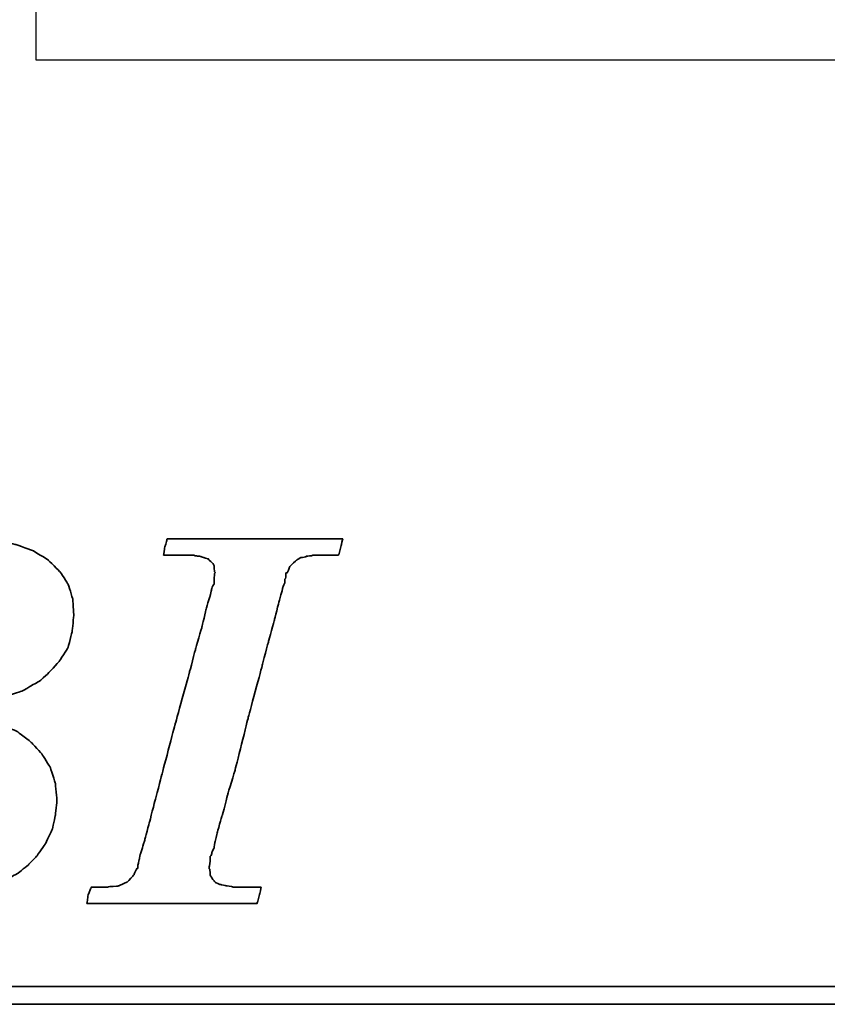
# Model space of a CAD drawing. Header units: millimetres. Extents: x -2774 to 3135, y -1571 to 860.
# Tile 28 of 256: x -2352 to -2342, y -1542 to -1530. Entities that reach past the tile are written whole.
import ezdxf

# ---------------------------------------------------------------- set-up
doc = ezdxf.new("R2010")
doc.units = ezdxf.units.MM
doc.layers.get('0').update_dxf_attribs({"linetype": 'CONTINUOUS'})
doc.layers.add('DIM', color=4, linetype='CONTINUOUS')
doc.layers.add('layer 1', color=7, linetype='CONTINUOUS')

# ---------------------------------------------------------------- blocks, each defined once
blk = doc.blocks.new('TBI MOTION logo(完整正式版)')
at = {"layer": 'layer 1', "color": 22, "lineweight": 35}
for points, knots in [([(-64.65375, -6.86375), (-64.65375, -6.86375), (-64.84375, -7.29625), (-64.84375, -7.29625), (-64.84375, -7.29625), (-64.84375, -7.29625), (-64.86875, -7.34375), (-64.86875, -7.34375), (-64.86875, -7.34375), (-64.86875, -7.34375), (-64.86875, -7.36875), (-64.86875, -7.36875), (-64.86875, -7.36875), (-64.86875, -7.36875), (-65.15375, -7.65375), (-65.15375, -7.65375), (-65.15375, -7.65375), (-65.15375, -7.65375), (-65.17875, -7.65375), (-65.17875, -7.65375), (-65.17875, -7.65375), (-65.17875, -7.65375), (-65.20375, -7.67875), (-65.20375, -7.67875), (-65.20375, -7.67875), (-65.20375, -7.67875), (-65.58875, -7.87125), (-65.58875, -7.87125), (-65.58875, -7.87125), (-65.58875, -7.87125), (-65.63375, -7.87125), (-65.63375, -7.87125), (-65.63375, -7.87125), (-65.63375, -7.87125), (-65.65875, -7.89375), (-65.65875, -7.89375), (-65.65875, -7.89375), (-65.65875, -7.89375), (-66.09375, -7.94375), (-66.09375, -7.94375), (-66.09375, -7.94375), (-66.09375, -7.94375), (-66.11375, -7.94375), (-66.11375, -7.94375), (-66.11375, -7.94375), (-66.11375, -7.94375), (-66.16375, -7.94375), (-66.16375, -7.94375), (-66.16375, -7.94375), (-66.16375, -7.94375), (-66.30875, -7.94375), (-66.30875, -7.94375), (-66.30875, -7.94375), (-66.30875, -7.94375), (-66.69375, -7.94375), (-66.69375, -7.94375), (-66.69375, -7.94375), (-66.69375, -7.94375), (-67.07375, -7.94375), (-67.07375, -7.94375), (-67.07375, -7.94375), (-67.07375, -7.94375), (-67.12375, -7.94375), (-67.12375, -7.94375), (-67.12375, -7.94375), (-67.12375, -7.94375), (-67.12375, -7.96625), (-67.12375, -7.96625), (-67.12375, -7.96625), (-67.12375, -7.96625), (-67.14875, -7.99125), (-67.14875, -7.99125), (-67.14875, -7.99125), (-67.14875, -7.99125), (-67.24375, -8.34875), (-67.24375, -8.34875), (-67.24375, -8.34875), (-67.24375, -8.34875), (-67.31375, -8.68625), (-67.31375, -8.68625), (-67.31375, -8.68625), (-67.31375, -8.68625), (-67.26875, -8.68625), (-67.26875, -8.68625), (-67.26875, -8.68625), (-67.26875, -8.68625), (-67.07375, -8.68625), (-67.07375, -8.68625), (-67.07375, -8.68625), (-67.07375, -8.68625), (-66.54875, -8.68625), (-66.54875, -8.68625), (-66.54875, -8.68625), (-66.54875, -8.68625), (-65.82625, -8.68625), (-65.82625, -8.68625), (-65.82625, -8.68625), (-65.82625, -8.68625), (-65.01375, -8.68625), (-65.01375, -8.68625), (-65.01375, -8.68625), (-65.01375, -8.68625), (-64.05375, -8.68625), (-64.05375, -8.68625), (-64.05375, -8.68625), (-64.05375, -8.68625), (-62.08375, -8.68625), (-62.08375, -8.68625), (-62.08375, -8.68625), (-62.08375, -8.68625), (-60.06875, -8.68625), (-60.06875, -8.68625), (-60.06875, -8.68625), (-60.06875, -8.68625), (-59.10875, -8.68625), (-59.10875, -8.68625), (-59.10875, -8.68625), (-59.10875, -8.68625), (-58.29375, -8.68625), (-58.29375, -8.68625), (-58.29375, -8.68625), (-58.29375, -8.68625), (-57.57375, -8.68625), (-57.57375, -8.68625), (-57.57375, -8.68625), (-57.57375, -8.68625), (-57.04875, -8.68625), (-57.04875, -8.68625), (-57.04875, -8.68625), (-57.04875, -8.68625), (-56.85375, -8.68625), (-56.85375, -8.68625), (-56.85375, -8.68625), (-56.85375, -8.68625), (-56.70875, -8.68625), (-56.70875, -8.68625), (-56.70875, -8.68625), (-56.70875, -8.68625), (-56.61375, -8.68625), (-56.61375, -8.68625), (-56.61375, -8.68625), (-56.61375, -8.68625), (-56.56875, -8.68625), (-56.56875, -8.68625), (-56.56875, -8.68625), (-56.56875, -8.68625), (-55.65375, -8.63875), (-55.65375, -8.63875), (-55.65375, -8.63875), (-55.65375, -8.63875), (-54.76875, -8.51875), (-54.76875, -8.51875), (-54.76875, -8.51875), (-54.76875, -8.51875), (-53.90375, -8.30375), (-53.90375, -8.30375), (-53.90375, -8.30375), (-53.90375, -8.30375), (-53.08875, -8.03875), (-53.08875, -8.03875), (-53.08875, -8.03875), (-53.08875, -8.03875), (-52.34375, -7.65375), (-52.34375, -7.65375), (-52.34375, -7.65375), (-52.34375, -7.65375), (-51.69875, -7.29625), (-51.69875, -7.29625), (-51.69875, -7.29625), (-51.69875, -7.29625), (-51.21875, -6.91125), (-51.21875, -6.91125), (-51.21875, -6.91125), (-51.21875, -6.91125), (-50.83375, -6.50375), (-50.83375, -6.50375), (-50.83375, -6.50375), (-50.83375, -6.50375), (-50.44875, -5.94875), (-50.44875, -5.94875), (-50.44875, -5.94875), (-50.44875, -5.94875), (-50.13875, -5.30375), (-50.13875, -5.30375), (-50.13875, -5.30375), (-50.13875, -5.30375), (-49.99375, -4.65375), (-49.99375, -4.65375), (-49.99375, -4.65375), (-49.99375, -4.65375), (-49.92375, -3.98375), (-49.92375, -3.98375), (-49.92375, -3.98375), (-49.92375, -3.98375), (-49.99375, -3.19374), (-49.99375, -3.19374), (-49.99375, -3.19374), (-49.99375, -3.19374), (-50.23374, -2.44874), (-50.23374, -2.44874), (-50.23374, -2.44874), (-50.23374, -2.44874), (-50.59375, -1.87374), (-50.59375, -1.87374), (-50.59375, -1.87374), (-50.59375, -1.87374), (-51.09875, -1.31874), (-51.09875, -1.31874), (-51.09875, -1.31874), (-51.09875, -1.31874), (-51.74375, -0.81875), (-51.74375, -0.81875), (-51.74375, -0.81875), (-51.74375, -0.81875), (-52.53875, -0.48125), (-52.53875, -0.48125), (-52.53875, -0.48125), (-52.53875, -0.48125), (-53.47375, -0.21875), (-53.47375, -0.21875), (-53.47375, -0.21875), (-53.47375, -0.21875), (-54.52875, -0.04874), (-54.52875, -0.04874), (-54.52875, -0.04874), (-54.52875, -0.04874), (-55.65375, 0.12125), (-55.65375, 0.12125), (-55.65375, 0.12125), (-55.65375, 0.12125), (-54.50375, 0.28624), (-54.50375, 0.28624), (-54.50375, 0.28624), (-54.50375, 0.28624), (-53.83375, 0.38124), (-53.83375, 0.38124), (-53.83375, 0.38124), (-53.83375, 0.38124), (-53.18375, 0.50125), (-53.18375, 0.50125), (-53.18375, 0.50125), (-53.18375, 0.50125), (-52.55875, 0.66874), (-52.55875, 0.66874), (-52.55875, 0.66874), (-52.55875, 0.66874), (-52.03375, 0.86124), (-52.03375, 0.86124), (-52.03375, 0.86124), (-52.03375, 0.86124), (-51.50374, 1.03124), (-51.50374, 1.03124), (-51.50374, 1.03124), (-51.50374, 1.03124), (-51.09875, 1.27125), (-51.09875, 1.27125), (-51.09875, 1.27125), (-51.09875, 1.27125), (-50.71375, 1.48624), (-50.71375, 1.48624), (-50.71375, 1.48624), (-50.71375, 1.48624), (-50.37625, 1.77625), (-50.37625, 1.77625), (-50.37625, 1.77625), (-50.37625, 1.77625), (-49.82375, 2.37625), (-49.82375, 2.37625), (-49.82375, 2.37625), (-49.82375, 2.37625), (-49.41875, 2.99625), (-49.41875, 2.99625), (-49.41875, 2.99625), (-49.41875, 2.99625), (-49.22375, 3.76625), (-49.22375, 3.76625), (-49.22375, 3.76625), (-49.22375, 3.76625), (-49.15375, 4.50874), (-49.15375, 4.50874), (-49.15375, 4.50874), (-49.15375, 4.50874), (-49.20375, 5.25125), (-49.20375, 5.25125), (-49.20375, 5.25125), (-49.20375, 5.25125), (-49.41875, 5.92625), (-49.41875, 5.92625), (-49.41875, 5.92625), (-49.41875, 5.92625), (-49.77875, 6.47625), (-49.77875, 6.47625), (-49.77875, 6.47625), (-49.77875, 6.47625), (-50.33125, 7.02624), (-50.33125, 7.02624), (-50.33125, 7.02624), (-50.33125, 7.02624), (-51.00125, 7.43625), (-51.00125, 7.43625), (-51.00125, 7.43625), (-51.00125, 7.43625), (-51.79375, 7.72625), (-51.79375, 7.72625), (-51.79375, 7.72625), (-51.79375, 7.72625), (-52.72875, 7.89124), (-52.72875, 7.89124), (-52.72875, 7.89124), (-52.72875, 7.89124), (-53.83375, 7.98625), (-53.83375, 7.98625), (-53.83375, 7.98625), (-53.83375, 7.98625), (-53.92875, 7.98625), (-53.92875, 7.98625), (-53.92875, 7.98625), (-53.92875, 7.98625), (-54.26375, 7.98625), (-54.26375, 7.98625), (-54.26375, 7.98625), (-54.26375, 7.98625), (-54.74375, 7.98625), (-54.74375, 7.98625), (-54.74375, 7.98625), (-54.74375, 7.98625), (-55.36875, 7.98625), (-55.36875, 7.98625), (-55.36875, 7.98625), (-55.36875, 7.98625), (-56.13375, 7.98625), (-56.13375, 7.98625), (-56.13375, 7.98625), (-56.13375, 7.98625), (-56.94875, 7.98625), (-56.94875, 7.98625), (-56.94875, 7.98625), (-56.94875, 7.98625), (-58.77625, 7.98625), (-58.77625, 7.98625), (-58.77625, 7.98625), (-58.77625, 7.98625), (-60.59875, 7.98625), (-60.59875, 7.98625), (-60.59875, 7.98625), (-60.59875, 7.98625), (-61.41375, 7.98625), (-61.41375, 7.98625), (-61.41375, 7.98625), (-61.41375, 7.98625), (-62.17875, 7.98625), (-62.17875, 7.98625), (-62.17875, 7.98625), (-62.17875, 7.98625), (-62.80375, 7.98625), (-62.80375, 7.98625), (-62.80375, 7.98625), (-62.80375, 7.98625), (-63.30625, 7.98625), (-63.30625, 7.98625), (-63.30625, 7.98625), (-63.30625, 7.98625), (-63.57375, 7.98625), (-63.57375, 7.98625), (-63.57375, 7.98625), (-63.57375, 7.98625), (-63.57375, 7.96375), (-63.57375, 7.96375), (-63.57375, 7.96375), (-63.57375, 7.96375), (-63.59875, 7.94125), (-63.59875, 7.94125), (-63.59875, 7.94125), (-63.59875, 7.94125), (-63.69375, 7.55625), (-63.69375, 7.55625), (-63.69375, 7.55625), (-63.69375, 7.55625), (-63.76375, 7.24624), (-63.76375, 7.24624), (-63.76375, 7.24624), (-63.76375, 7.24624), (-63.23875, 7.24624), (-63.23875, 7.24624), (-63.23875, 7.24624), (-63.23875, 7.24624), (-62.75875, 7.24624), (-62.75875, 7.24624), (-62.75875, 7.24624), (-62.75875, 7.24624), (-62.61125, 7.24624), (-62.61125, 7.24624), (-62.61125, 7.24624), (-62.61125, 7.24624), (-62.56625, 7.24624), (-62.56625, 7.24624), (-62.56625, 7.24624), (-62.56625, 7.24624), (-62.22875, 7.24624), (-62.22875, 7.24624), (-62.22875, 7.24624), (-62.22875, 7.24624), (-62.20375, 7.24624), (-62.20375, 7.24624), (-62.20375, 7.24624), (-62.20375, 7.24624), (-62.17875, 7.21875), (-62.17875, 7.21875), (-62.17875, 7.21875), (-62.17875, 7.21875), (-61.96375, 7.17125), (-61.96375, 7.17125), (-61.96375, 7.17125), (-61.96375, 7.17125), (-61.72375, 7.12624), (-61.72375, 7.12624), (-61.72375, 7.12624), (-61.72375, 7.12624), (-61.70375, 7.12624), (-61.70375, 7.12624), (-61.70375, 7.12624), (-61.70375, 7.12624), (-61.55875, 7.07624), (-61.55875, 7.07624), (-61.55875, 7.07624), (-61.55875, 7.07624), (-61.50875, 7.07624), (-61.50875, 7.07624), (-61.50875, 7.07624), (-61.50875, 7.07624), (-61.48375, 7.02624), (-61.48375, 7.02624), (-61.48375, 7.02624), (-61.48375, 7.02624), (-61.31875, 6.83375), (-61.31875, 6.83375), (-61.31875, 6.83375), (-61.31875, 6.83375), (-61.29375, 6.81125), (-61.29375, 6.81125), (-61.29375, 6.81125), (-61.29375, 6.81125), (-61.29375, 6.78625), (-61.29375, 6.78625), (-61.29375, 6.78625), (-61.29375, 6.78625), (-61.19875, 6.50124), (-61.19875, 6.50124), (-61.19875, 6.50124), (-61.19875, 6.50124), (-61.17375, 6.45124), (-61.17375, 6.45124), (-61.17375, 6.45124), (-61.17375, 6.45124), (-61.19875, 6.40625), (-61.19875, 6.40625), (-61.19875, 6.40625), (-61.19875, 6.40625), (-61.26875, 5.99624), (-61.26875, 5.99624), (-61.26875, 5.99624), (-61.26875, 5.99624), (-61.26875, 5.85125), (-61.26875, 5.85125), (-61.26875, 5.85125), (-61.26875, 5.85125), (-61.26875, 5.82625), (-61.26875, 5.82625), (-61.26875, 5.82625), (-61.26875, 5.82625), (-61.29375, 5.80625), (-61.29375, 5.80625), (-61.29375, 5.80625), (-61.29375, 5.80625), (-61.34125, 5.66125), (-61.34125, 5.66125), (-61.34125, 5.66125), (-61.34125, 5.66125), (-61.41375, 5.44625), (-61.41375, 5.44625), (-61.41375, 5.44625), (-61.41375, 5.44625), (-61.48375, 5.15625), (-61.48375, 5.15625), (-61.48375, 5.15625), (-61.48375, 5.15625), (-61.58375, 4.82124), (-61.58375, 4.82124), (-61.58375, 4.82124), (-61.58375, 4.82124), (-61.79875, 4.00375), (-61.79875, 4.00375), (-61.79875, 4.00375), (-61.79875, 4.00375), (-62.05875, 2.99625), (-62.05875, 2.99625), (-62.05875, 2.99625), (-62.05875, 2.99625), (-62.34875, 1.91625), (-62.34875, 1.91625), (-62.34875, 1.91625), (-62.34875, 1.91625), (-62.97375, -0.41124), (-62.97375, -0.41124), (-62.97375, -0.41124), (-62.97375, -0.41124), (-63.59875, -2.75875), (-63.59875, -2.75875), (-63.59875, -2.75875), (-63.59875, -2.75875), (-63.88375, -3.86374), (-63.88375, -3.86374), (-63.88375, -3.86374), (-63.88375, -3.86374), (-64.14875, -4.82374), (-64.14875, -4.82374), (-64.14875, -4.82374), (-64.14875, -4.82374), (-64.36375, -5.64125), (-64.36375, -5.64125), (-64.36375, -5.64125), (-64.36375, -5.64125), (-64.43625, -5.97625), (-64.43625, -5.97625), (-64.43625, -5.97625), (-64.43625, -5.97625), (-64.50875, -6.28625), (-64.50875, -6.28625), (-64.50875, -6.28625), (-64.50875, -6.28625), (-64.50875, -6.30875), (-64.50875, -6.30875), (-64.50875, -6.30875), (-64.50875, -6.30875), (-64.57875, -6.50375), (-64.57875, -6.50375), (-64.57875, -6.50375), (-64.57875, -6.50375), (-64.62875, -6.69625), (-64.62875, -6.69625), (-64.62875, -6.69625), (-64.62875, -6.69625), (-64.62875, -6.76875), (-64.62875, -6.76875), (-64.62875, -6.76875), (-64.62875, -6.76875), (-64.62875, -6.81375), (-64.62875, -6.81375), (-64.62875, -6.81375), (-64.62875, -6.81375), (-64.62875, -6.83875), (-64.62875, -6.83875), (-64.62875, -6.83875), (-64.62875, -6.83875), (-64.65375, -6.86375), (-64.65375, -6.86375)], [0, 0, 0, 0, 0.00719424, 0.00719424, 0.00719424, 0.00719425, 0.01438849, 0.01438849, 0.01438849, 0.0143885, 0.02158273, 0.02158273, 0.02158273, 0.02158274, 0.02877698, 0.02877698, 0.02877698, 0.02877699, 0.03597122, 0.03597122, 0.03597122, 0.03597123, 0.04316547, 0.04316547, 0.04316547, 0.04316548, 0.05035971, 0.05035971, 0.05035971, 0.05035972, 0.05755396, 0.05755396, 0.05755396, 0.05755397, 0.0647482, 0.0647482, 0.0647482, 0.06474821, 0.07194245, 0.07194245, 0.07194245, 0.07194246, 0.07913669, 0.07913669, 0.07913669, 0.0791367, 0.08633094, 0.08633094, 0.08633094, 0.08633095, 0.09352518, 0.09352518, 0.09352518, 0.09352519, 0.10071942, 0.10071942, 0.10071942, 0.10071943, 0.10791367, 0.10791367, 0.10791367, 0.10791368, 0.11510791, 0.11510791, 0.11510791, 0.11510792, 0.12230216, 0.12230216, 0.12230216, 0.12230217, 0.1294964, 0.1294964, 0.1294964, 0.12949641, 0.13669065, 0.13669065, 0.13669065, 0.13669066, 0.14388489, 0.14388489, 0.14388489, 0.1438849, 0.15107914, 0.15107914, 0.15107914, 0.15107915, 0.15827338, 0.15827338, 0.15827338, 0.15827339, 0.16546763, 0.16546763, 0.16546763, 0.16546764, 0.17266187, 0.17266187, 0.17266187, 0.17266188, 0.17985612, 0.17985612, 0.17985612, 0.17985613, 0.18705036, 0.18705036, 0.18705036, 0.18705037, 0.1942446, 0.1942446, 0.1942446, 0.19424461, 0.20143885, 0.20143885, 0.20143885, 0.20143886, 0.20863309, 0.20863309, 0.20863309, 0.2086331, 0.21582734, 0.21582734, 0.21582734, 0.21582735, 0.22302158, 0.22302158, 0.22302158, 0.22302159, 0.23021583, 0.23021583, 0.23021583, 0.23021584, 0.23741007, 0.23741007, 0.23741007, 0.23741008, 0.24460432, 0.24460432, 0.24460432, 0.24460433, 0.25179856, 0.25179856, 0.25179856, 0.25179857, 0.25899281, 0.25899281, 0.25899281, 0.25899282, 0.26618705, 0.26618705, 0.26618705, 0.26618706, 0.27338129, 0.27338129, 0.27338129, 0.2733813, 0.28057554, 0.28057554, 0.28057554, 0.28057555, 0.28776978, 0.28776978, 0.28776978, 0.28776979, 0.29496403, 0.29496403, 0.29496403, 0.29496404, 0.30215827, 0.30215827, 0.30215827, 0.30215828, 0.30935252, 0.30935252, 0.30935252, 0.30935253, 0.31654676, 0.31654676, 0.31654676, 0.31654677, 0.32374101, 0.32374101, 0.32374101, 0.32374102, 0.33093525, 0.33093525, 0.33093525, 0.33093526, 0.3381295, 0.3381295, 0.3381295, 0.33812951, 0.34532374, 0.34532374, 0.34532374, 0.34532375, 0.35251799, 0.35251799, 0.35251799, 0.352518, 0.35971223, 0.35971223, 0.35971223, 0.35971224, 0.36690647, 0.36690647, 0.36690647, 0.36690648, 0.37410072, 0.37410072, 0.37410072, 0.37410073, 0.38129496, 0.38129496, 0.38129496, 0.38129497, 0.38848921, 0.38848921, 0.38848921, 0.38848922, 0.39568345, 0.39568345, 0.39568345, 0.39568346, 0.4028777, 0.4028777, 0.4028777, 0.40287771, 0.41007194, 0.41007194, 0.41007194, 0.41007195, 0.41726619, 0.41726619, 0.41726619, 0.4172662, 0.42446043, 0.42446043, 0.42446043, 0.42446044, 0.43165468, 0.43165468, 0.43165468, 0.43165469, 0.43884892, 0.43884892, 0.43884892, 0.43884893, 0.44604317, 0.44604317, 0.44604317, 0.44604318, 0.45323741, 0.45323741, 0.45323741, 0.45323742, 0.46043165, 0.46043165, 0.46043165, 0.46043166, 0.4676259, 0.4676259, 0.4676259, 0.46762591, 0.47482014, 0.47482014, 0.47482014, 0.47482015, 0.48201439, 0.48201439, 0.48201439, 0.4820144, 0.48920863, 0.48920863, 0.48920863, 0.48920864, 0.49640288, 0.49640288, 0.49640288, 0.49640289, 0.50359712, 0.50359712, 0.50359712, 0.50359713, 0.51079137, 0.51079137, 0.51079137, 0.51079138, 0.51798561, 0.51798561, 0.51798561, 0.51798562, 0.52517986, 0.52517986, 0.52517986, 0.52517987, 0.5323741, 0.5323741, 0.5323741, 0.53237411, 0.53956835, 0.53956835, 0.53956835, 0.53956836, 0.54676259, 0.54676259, 0.54676259, 0.5467626, 0.55395683, 0.55395683, 0.55395683, 0.55395684, 0.56115108, 0.56115108, 0.56115108, 0.56115109, 0.56834532, 0.56834532, 0.56834532, 0.56834533, 0.57553957, 0.57553957, 0.57553957, 0.57553958, 0.58273381, 0.58273381, 0.58273381, 0.58273382, 0.58992806, 0.58992806, 0.58992806, 0.58992807, 0.5971223, 0.5971223, 0.5971223, 0.59712231, 0.60431655, 0.60431655, 0.60431655, 0.60431656, 0.61151079, 0.61151079, 0.61151079, 0.6115108, 0.61870504, 0.61870504, 0.61870504, 0.61870505, 0.62589928, 0.62589928, 0.62589928, 0.62589929, 0.63309353, 0.63309353, 0.63309353, 0.63309354, 0.64028777, 0.64028777, 0.64028777, 0.64028778, 0.64748201, 0.64748201, 0.64748201, 0.64748202, 0.65467626, 0.65467626, 0.65467626, 0.65467627, 0.6618705, 0.6618705, 0.6618705, 0.66187051, 0.66906475, 0.66906475, 0.66906475, 0.66906476, 0.67625899, 0.67625899, 0.67625899, 0.676259, 0.68345324, 0.68345324, 0.68345324, 0.68345325, 0.69064748, 0.69064748, 0.69064748, 0.69064749, 0.69784173, 0.69784173, 0.69784173, 0.69784174, 0.70503597, 0.70503597, 0.70503597, 0.70503598, 0.71223022, 0.71223022, 0.71223022, 0.71223023, 0.71942446, 0.71942446, 0.71942446, 0.71942447, 0.72661871, 0.72661871, 0.72661871, 0.72661872, 0.73381295, 0.73381295, 0.73381295, 0.73381296, 0.74100719, 0.74100719, 0.74100719, 0.7410072, 0.74820144, 0.74820144, 0.74820144, 0.74820145, 0.75539568, 0.75539568, 0.75539568, 0.75539569, 0.76258993, 0.76258993, 0.76258993, 0.76258994, 0.76978417, 0.76978417, 0.76978417, 0.76978418, 0.77697842, 0.77697842, 0.77697842, 0.77697843, 0.78417266, 0.78417266, 0.78417266, 0.78417267, 0.79136691, 0.79136691, 0.79136691, 0.79136692, 0.79856115, 0.79856115, 0.79856115, 0.79856116, 0.8057554, 0.8057554, 0.8057554, 0.80575541, 0.81294964, 0.81294964, 0.81294964, 0.81294965, 0.82014388, 0.82014388, 0.82014388, 0.82014389, 0.82733813, 0.82733813, 0.82733813, 0.82733814, 0.83453237, 0.83453237, 0.83453237, 0.83453238, 0.84172662, 0.84172662, 0.84172662, 0.84172663, 0.84892086, 0.84892086, 0.84892086, 0.84892087, 0.85611511, 0.85611511, 0.85611511, 0.85611512, 0.86330935, 0.86330935, 0.86330935, 0.86330936, 0.8705036, 0.8705036, 0.8705036, 0.87050361, 0.87769784, 0.87769784, 0.87769784, 0.87769785, 0.88489209, 0.88489209, 0.88489209, 0.8848921, 0.89208633, 0.89208633, 0.89208633, 0.89208634, 0.89928058, 0.89928058, 0.89928058, 0.89928059, 0.90647482, 0.90647482, 0.90647482, 0.90647483, 0.91366906, 0.91366906, 0.91366906, 0.91366907, 0.92086331, 0.92086331, 0.92086331, 0.92086332, 0.92805755, 0.92805755, 0.92805755, 0.92805756, 0.9352518, 0.9352518, 0.9352518, 0.93525181, 0.94244604, 0.94244604, 0.94244604, 0.94244605, 0.94964029, 0.94964029, 0.94964029, 0.9496403, 0.95683453, 0.95683453, 0.95683453, 0.95683454, 0.96402878, 0.96402878, 0.96402878, 0.96402879, 0.97122302, 0.97122302, 0.97122302, 0.97122303, 0.97841727, 0.97841727, 0.97841727, 0.97841728, 0.98561151, 0.98561151, 0.98561151, 0.98561152, 0.99280576, 0.99280576, 0.99280576, 0.99280577, 1, 1, 1, 1]), ([(-40.59125, -7.94375), (-40.59125, -7.94375), (-40.97375, -7.94375), (-40.97375, -7.94375), (-40.97375, -7.94375), (-40.97375, -7.94375), (-41.38125, -7.94375), (-41.38125, -7.94375), (-41.38125, -7.94375), (-41.38125, -7.94375), (-41.54875, -7.94375), (-41.54875, -7.94375), (-41.54875, -7.94375), (-41.54875, -7.94375), (-41.59875, -7.94375), (-41.59875, -7.94375), (-41.59875, -7.94375), (-41.59875, -7.94375), (-41.88375, -7.94375), (-41.88375, -7.94375), (-41.88375, -7.94375), (-41.88375, -7.94375), (-41.90875, -7.91875), (-41.90875, -7.91875), (-41.90875, -7.91875), (-41.90875, -7.91875), (-42.19875, -7.87125), (-42.19875, -7.87125), (-42.19875, -7.87125), (-42.19875, -7.87125), (-42.43875, -7.82375), (-42.43875, -7.82375), (-42.43875, -7.82375), (-42.43875, -7.82375), (-42.45875, -7.82375), (-42.45875, -7.82375), (-42.45875, -7.82375), (-42.45875, -7.82375), (-42.48625, -7.82375), (-42.48625, -7.82375), (-42.48625, -7.82375), (-42.48625, -7.82375), (-42.67625, -7.72375), (-42.67625, -7.72375), (-42.67625, -7.72375), (-42.67625, -7.72375), (-42.70125, -7.70375), (-42.70125, -7.70375), (-42.70125, -7.70375), (-42.70125, -7.70375), (-42.72375, -7.67875), (-42.72375, -7.67875), (-42.72375, -7.67875), (-42.72375, -7.67875), (-42.86875, -7.48875), (-42.86875, -7.48875), (-42.86875, -7.48875), (-42.86875, -7.48875), (-42.89375, -7.43875), (-42.89375, -7.43875), (-42.89375, -7.43875), (-42.89375, -7.43875), (-42.91875, -7.38875), (-42.91875, -7.38875), (-42.91875, -7.38875), (-42.91875, -7.38875), (-42.93875, -7.12875), (-42.93875, -7.12875), (-42.93875, -7.12875), (-42.93875, -7.12875), (-42.96375, -7.10375), (-42.96375, -7.10375), (-42.96375, -7.10375), (-42.96375, -7.10375), (-42.96375, -7.05375), (-42.96375, -7.05375), (-42.96375, -7.05375), (-42.96375, -7.05375), (-42.96375, -7.00875), (-42.96375, -7.00875), (-42.96375, -7.00875), (-42.96375, -7.00875), (-42.91875, -6.69625), (-42.91875, -6.69625), (-42.91875, -6.69625), (-42.91875, -6.69625), (-42.91875, -6.62375), (-42.91875, -6.62375), (-42.91875, -6.62375), (-42.91875, -6.62375), (-42.91875, -6.59625), (-42.91875, -6.59625), (-42.91875, -6.59625), (-42.91875, -6.59625), (-42.91875, -6.57375), (-42.91875, -6.57375), (-42.91875, -6.57375), (-42.91875, -6.57375), (-42.91875, -6.52875), (-42.91875, -6.52875), (-42.91875, -6.52875), (-42.91875, -6.52875), (-42.89375, -6.50375), (-42.89375, -6.50375), (-42.89375, -6.50375), (-42.89375, -6.50375), (-42.84375, -6.38375), (-42.84375, -6.38375), (-42.84375, -6.38375), (-42.84375, -6.38375), (-42.84375, -6.35875), (-42.84375, -6.35875), (-42.84375, -6.35875), (-42.84375, -6.35875), (-42.74625, -6.14375), (-42.74625, -6.14375), (-42.74625, -6.14375), (-42.74625, -6.14375), (-42.70125, -5.85375), (-42.70125, -5.85375), (-42.70125, -5.85375), (-42.70125, -5.85375), (-42.60375, -5.47125), (-42.60375, -5.47125), (-42.60375, -5.47125), (-42.60375, -5.47125), (-42.60375, -5.44875), (-42.60375, -5.44875), (-42.60375, -5.44875), (-42.60375, -5.44875), (-42.38875, -4.67875), (-42.38875, -4.67875), (-42.38875, -4.67875), (-42.38875, -4.67875), (-42.36375, -4.65375), (-42.36375, -4.65375), (-42.36375, -4.65375), (-42.36375, -4.65375), (-42.12375, -3.69625), (-42.12375, -3.69625), (-42.12375, -3.69625), (-42.12375, -3.69625), (-42.12375, -3.67374), (-42.12375, -3.67374), (-42.12375, -3.67374), (-42.12375, -3.67374), (-41.78875, -2.59374), (-41.78875, -2.59374), (-41.78875, -2.59374), (-41.78875, -2.59374), (-41.18875, -0.19375), (-41.18875, -0.19375), (-41.18875, -0.19375), (-41.18875, -0.19375), (-40.54375, 2.20624), (-40.54375, 2.20624), (-40.54375, 2.20624), (-40.54375, 2.20624), (-40.25375, 3.30875), (-40.25375, 3.30875), (-40.25375, 3.30875), (-40.25375, 3.30875), (-39.98875, 4.27125), (-39.98875, 4.27125), (-39.98875, 4.27125), (-39.98875, 4.27125), (-39.77375, 5.13125), (-39.77375, 5.13125), (-39.77375, 5.13125), (-39.77375, 5.13125), (-39.67875, 5.47125), (-39.67875, 5.47125), (-39.67875, 5.47125), (-39.67875, 5.47125), (-39.60375, 5.75625), (-39.60375, 5.75625), (-39.60375, 5.75625), (-39.60375, 5.75625), (-39.60375, 5.78125), (-39.60375, 5.78125), (-39.60375, 5.78125), (-39.60375, 5.78125), (-39.50875, 5.97125), (-39.50875, 5.97125), (-39.50875, 5.97125), (-39.50875, 5.97125), (-39.50875, 6.13875), (-39.50875, 6.13875), (-39.50875, 6.13875), (-39.50875, 6.13875), (-39.48625, 6.16625), (-39.48625, 6.16625), (-39.48625, 6.16625), (-39.48625, 6.16625), (-39.46125, 6.28625), (-39.46125, 6.28625), (-39.46125, 6.28625), (-39.46125, 6.28625), (-39.46125, 6.42625), (-39.46125, 6.42625), (-39.46125, 6.42625), (-39.46125, 6.42625), (-39.41375, 6.42625), (-39.41375, 6.42625), (-39.41375, 6.42625), (-39.41375, 6.42625), (-39.29375, 6.69125), (-39.29375, 6.69125), (-39.29375, 6.69125), (-39.29375, 6.69125), (-39.26875, 6.74125), (-39.26875, 6.74125), (-39.26875, 6.74125), (-39.26875, 6.74125), (-39.24375, 6.76625), (-39.24375, 6.76625), (-39.24375, 6.76625), (-39.24375, 6.76625), (-38.98375, 7.00624), (-38.98375, 7.00624), (-38.98375, 7.00624), (-38.98375, 7.00624), (-38.95625, 7.02624), (-38.95625, 7.02624), (-38.95625, 7.02624), (-38.95625, 7.02624), (-38.78875, 7.12624), (-38.78875, 7.12624), (-38.78875, 7.12624), (-38.78875, 7.12624), (-38.76375, 7.12624), (-38.76375, 7.12624), (-38.76375, 7.12624), (-38.76375, 7.12624), (-38.74375, 7.12624), (-38.74375, 7.12624), (-38.74375, 7.12624), (-38.74375, 7.12624), (-38.52875, 7.17125), (-38.52875, 7.17125), (-38.52875, 7.17125), (-38.52875, 7.17125), (-38.52875, 7.19624), (-38.52875, 7.19624), (-38.52875, 7.19624), (-38.52875, 7.19624), (-38.50375, 7.19624), (-38.50375, 7.19624), (-38.50375, 7.19624), (-38.50375, 7.19624), (-38.26125, 7.21875), (-38.26125, 7.21875), (-38.26125, 7.21875), (-38.26125, 7.21875), (-38.23875, 7.24624), (-38.23875, 7.24624), (-38.23875, 7.24624), (-38.23875, 7.24624), (-38.21625, 7.24624), (-38.21625, 7.24624), (-38.21625, 7.24624), (-38.21625, 7.24624), (-38.18875, 7.24624), (-38.18875, 7.24624), (-38.18875, 7.24624), (-38.18875, 7.24624), (-37.90375, 7.24624), (-37.90375, 7.24624), (-37.90375, 7.24624), (-37.90375, 7.24624), (-37.85375, 7.24624), (-37.85375, 7.24624), (-37.85375, 7.24624), (-37.85375, 7.24624), (-37.75875, 7.24624), (-37.75875, 7.24624), (-37.75875, 7.24624), (-37.75875, 7.24624), (-37.42375, 7.24624), (-37.42375, 7.24624), (-37.42375, 7.24624), (-37.42375, 7.24624), (-37.08875, 7.24624), (-37.08875, 7.24624), (-37.08875, 7.24624), (-37.08875, 7.24624), (-37.06375, 7.24624), (-37.06375, 7.24624), (-37.06375, 7.24624), (-37.06375, 7.24624), (-37.06375, 7.26624), (-37.06375, 7.26624), (-37.06375, 7.26624), (-37.06375, 7.26624), (-37.03875, 7.29125), (-37.03875, 7.29125), (-37.03875, 7.29125), (-37.03875, 7.29125), (-37.03875, 7.31625), (-37.03875, 7.31625), (-37.03875, 7.31625), (-37.03875, 7.31625), (-36.94125, 7.67625), (-36.94125, 7.67625), (-36.94125, 7.67625), (-36.94125, 7.67625), (-36.86875, 7.98625), (-36.86875, 7.98625), (-36.86875, 7.98625), (-36.86875, 7.98625), (-36.98875, 7.98625), (-36.98875, 7.98625), (-36.98875, 7.98625), (-36.98875, 7.98625), (-37.42375, 7.98625), (-37.42375, 7.98625), (-37.42375, 7.98625), (-37.42375, 7.98625), (-37.94875, 7.98625), (-37.94875, 7.98625), (-37.94875, 7.98625), (-37.94875, 7.98625), (-38.57375, 7.98625), (-38.57375, 7.98625), (-38.57375, 7.98625), (-38.57375, 7.98625), (-39.29375, 7.98625), (-39.29375, 7.98625), (-39.29375, 7.98625), (-39.29375, 7.98625), (-40.82875, 7.98625), (-40.82875, 7.98625), (-40.82875, 7.98625), (-40.82875, 7.98625), (-42.36375, 7.98625), (-42.36375, 7.98625), (-42.36375, 7.98625), (-42.36375, 7.98625), (-43.08375, 7.98625), (-43.08375, 7.98625), (-43.08375, 7.98625), (-43.08375, 7.98625), (-43.70875, 7.98625), (-43.70875, 7.98625), (-43.70875, 7.98625), (-43.70875, 7.98625), (-44.23375, 7.98625), (-44.23375, 7.98625), (-44.23375, 7.98625), (-44.23375, 7.98625), (-44.66875, 7.98625), (-44.66875, 7.98625), (-44.66875, 7.98625), (-44.66875, 7.98625), (-44.88375, 7.98625), (-44.88375, 7.98625), (-44.88375, 7.98625), (-44.88375, 7.98625), (-44.90875, 7.94125), (-44.90875, 7.94125), (-44.90875, 7.94125), (-44.90875, 7.94125), (-44.90875, 7.91625), (-44.90875, 7.91625), (-44.90875, 7.91625), (-44.90875, 7.91625), (-45.00375, 7.55625), (-45.00375, 7.55625), (-45.00375, 7.55625), (-45.00375, 7.55625), (-45.05375, 7.24624), (-45.05375, 7.24624), (-45.05375, 7.24624), (-45.05375, 7.24624), (-44.61875, 7.24624), (-44.61875, 7.24624), (-44.61875, 7.24624), (-44.61875, 7.24624), (-44.11375, 7.24624), (-44.11375, 7.24624), (-44.11375, 7.24624), (-44.11375, 7.24624), (-43.99375, 7.24624), (-43.99375, 7.24624), (-43.99375, 7.24624), (-43.99375, 7.24624), (-43.94625, 7.24624), (-43.94625, 7.24624), (-43.94625, 7.24624), (-43.94625, 7.24624), (-43.92374, 7.24624), (-43.92374, 7.24624), (-43.92374, 7.24624), (-43.92374, 7.24624), (-43.65875, 7.24624), (-43.65875, 7.24624), (-43.65875, 7.24624), (-43.65875, 7.24624), (-43.63875, 7.21875), (-43.63875, 7.21875), (-43.63875, 7.21875), (-43.63875, 7.21875), (-43.46875, 7.19624), (-43.46875, 7.19624), (-43.46875, 7.19624), (-43.46875, 7.19624), (-43.39875, 7.19624), (-43.39875, 7.19624), (-43.39875, 7.19624), (-43.39875, 7.19624), (-43.37125, 7.17125), (-43.37125, 7.17125), (-43.37125, 7.17125), (-43.37125, 7.17125), (-43.34875, 7.17125), (-43.34875, 7.17125), (-43.34875, 7.17125), (-43.34875, 7.17125), (-43.20375, 7.12624), (-43.20375, 7.12624), (-43.20375, 7.12624), (-43.20375, 7.12624), (-43.05875, 7.07624), (-43.05875, 7.07624), (-43.05875, 7.07624), (-43.05875, 7.07624), (-43.01375, 7.07624), (-43.01375, 7.07624), (-43.01375, 7.07624), (-43.01375, 7.07624), (-42.98875, 7.02624), (-42.98875, 7.02624), (-42.98875, 7.02624), (-42.98875, 7.02624), (-42.79875, 6.86125), (-42.79875, 6.86125), (-42.79875, 6.86125), (-42.79875, 6.86125), (-42.77375, 6.81125), (-42.77375, 6.81125), (-42.77375, 6.81125), (-42.77375, 6.81125), (-42.74625, 6.76625), (-42.74625, 6.76625), (-42.74625, 6.76625), (-42.74625, 6.76625), (-42.72375, 6.47625), (-42.72375, 6.47625), (-42.72375, 6.47625), (-42.72375, 6.47625), (-42.70125, 6.45124), (-42.70125, 6.45124), (-42.70125, 6.45124), (-42.70125, 6.45124), (-42.70125, 6.42625), (-42.70125, 6.42625), (-42.70125, 6.42625), (-42.70125, 6.42625), (-42.72375, 6.40625), (-42.72375, 6.40625), (-42.72375, 6.40625), (-42.72375, 6.40625), (-42.74625, 5.97125), (-42.74625, 5.97125), (-42.74625, 5.97125), (-42.74625, 5.97125), (-42.74625, 5.94625), (-42.74625, 5.94625), (-42.74625, 5.94625), (-42.74625, 5.94625), (-42.74625, 5.92625), (-42.74625, 5.92625), (-42.74625, 5.92625), (-42.74625, 5.92625), (-42.77375, 5.87625), (-42.77375, 5.87625), (-42.77375, 5.87625), (-42.77375, 5.87625), (-42.81875, 5.80625), (-42.81875, 5.80625), (-42.81875, 5.80625), (-42.81875, 5.80625), (-42.86875, 5.63625), (-42.86875, 5.63625), (-42.86875, 5.63625), (-42.86875, 5.63625), (-42.91875, 5.39625), (-42.91875, 5.39625), (-42.91875, 5.39625), (-42.91875, 5.39625), (-42.91875, 5.37124), (-42.91875, 5.37124), (-42.91875, 5.37124), (-42.91875, 5.37124), (-43.01375, 5.10874), (-43.01375, 5.10874), (-43.01375, 5.10874), (-43.01375, 5.10874), (-43.10875, 4.77124), (-43.10875, 4.77124), (-43.10875, 4.77124), (-43.10875, 4.77124), (-43.29875, 3.95625), (-43.29875, 3.95625), (-43.29875, 3.95625), (-43.29875, 3.95625), (-43.58875, 2.95125), (-43.58875, 2.95125), (-43.58875, 2.95125), (-43.58875, 2.95125), (-43.87375, 1.87125), (-43.87375, 1.87125), (-43.87375, 1.87125), (-43.87375, 1.87125), (-44.52625, -0.50374), (-44.52625, -0.50374), (-44.52625, -0.50374), (-44.52625, -0.50374), (-45.14875, -2.85375), (-45.14875, -2.85375), (-45.14875, -2.85375), (-45.14875, -2.85375), (-45.43375, -3.95875), (-45.43375, -3.95875), (-45.43375, -3.95875), (-45.43375, -3.95875), (-45.69875, -4.96875), (-45.69875, -4.96875), (-45.69875, -4.96875), (-45.69875, -4.96875), (-45.91375, -5.78375), (-45.91375, -5.78375), (-45.91375, -5.78375), (-45.91375, -5.78375), (-46.01375, -6.11875), (-46.01375, -6.11875), (-46.01375, -6.11875), (-46.01375, -6.11875), (-46.01375, -6.14375), (-46.01375, -6.14375), (-46.01375, -6.14375), (-46.01375, -6.14375), (-46.10875, -6.40875), (-46.10875, -6.40875), (-46.10875, -6.40875), (-46.10875, -6.40875), (-46.15375, -6.64875), (-46.15375, -6.64875), (-46.15375, -6.64875), (-46.15375, -6.64875), (-46.20375, -6.83875), (-46.20375, -6.83875), (-46.20375, -6.83875), (-46.20375, -6.83875), (-46.22875, -6.93375), (-46.22875, -6.93375), (-46.22875, -6.93375), (-46.22875, -6.93375), (-46.22875, -7.07875), (-46.22875, -7.07875), (-46.22875, -7.07875), (-46.22875, -7.07875), (-46.27375, -7.07875), (-46.27375, -7.07875), (-46.27375, -7.07875), (-46.27375, -7.07875), (-46.39375, -7.34375), (-46.39375, -7.34375), (-46.39375, -7.34375), (-46.39375, -7.34375), (-46.39375, -7.36875), (-46.39375, -7.36875), (-46.39375, -7.36875), (-46.39375, -7.36875), (-46.42125, -7.38875), (-46.42125, -7.38875), (-46.42125, -7.38875), (-46.42125, -7.38875), (-46.68375, -7.67875), (-46.68375, -7.67875), (-46.68375, -7.67875), (-46.68375, -7.67875), (-46.70875, -7.70375), (-46.70875, -7.70375), (-46.70875, -7.70375), (-46.70875, -7.70375), (-46.75375, -7.72375), (-46.75375, -7.72375), (-46.75375, -7.72375), (-46.75375, -7.72375), (-47.08875, -7.87125), (-47.08875, -7.87125), (-47.08875, -7.87125), (-47.08875, -7.87125), (-47.11625, -7.87125), (-47.11625, -7.87125), (-47.11625, -7.87125), (-47.11625, -7.87125), (-47.13875, -7.89375), (-47.13875, -7.89375), (-47.13875, -7.89375), (-47.13875, -7.89375), (-47.56875, -7.91875), (-47.56875, -7.91875), (-47.56875, -7.91875), (-47.56875, -7.91875), (-47.59625, -7.94375), (-47.59625, -7.94375), (-47.59625, -7.94375), (-47.59625, -7.94375), (-47.64375, -7.94375), (-47.64375, -7.94375), (-47.64375, -7.94375), (-47.64375, -7.94375), (-47.73625, -7.94375), (-47.73625, -7.94375), (-47.73625, -7.94375), (-47.73625, -7.94375), (-48.07375, -7.94375), (-48.07375, -7.94375), (-48.07375, -7.94375), (-48.07375, -7.94375), (-48.36125, -7.94375), (-48.36125, -7.94375), (-48.36125, -7.94375), (-48.36125, -7.94375), (-48.36125, -7.96625), (-48.36125, -7.96625), (-48.36125, -7.96625), (-48.36125, -7.96625), (-48.36125, -7.99125), (-48.36125, -7.99125), (-48.36125, -7.99125), (-48.36125, -7.99125), (-48.38875, -8.01375), (-48.38875, -8.01375), (-48.38875, -8.01375), (-48.38875, -8.01375), (-48.50875, -8.34875), (-48.50875, -8.34875), (-48.50875, -8.34875), (-48.50875, -8.34875), (-48.55375, -8.68625), (-48.55375, -8.68625), (-48.55375, -8.68625), (-48.55375, -8.68625), (-48.45875, -8.68625), (-48.45875, -8.68625), (-48.45875, -8.68625), (-48.45875, -8.68625), (-48.07375, -8.68625), (-48.07375, -8.68625), (-48.07375, -8.68625), (-48.07375, -8.68625), (-47.52375, -8.68625), (-47.52375, -8.68625), (-47.52375, -8.68625), (-47.52375, -8.68625), (-46.92375, -8.68625), (-46.92375, -8.68625), (-46.92375, -8.68625), (-46.92375, -8.68625), (-46.25375, -8.68625), (-46.25375, -8.68625), (-46.25375, -8.68625), (-46.25375, -8.68625), (-46.20375, -8.68625), (-46.20375, -8.68625), (-46.20375, -8.68625), (-46.20375, -8.68625), (-44.71375, -8.68625), (-44.71375, -8.68625), (-44.71375, -8.68625), (-44.71375, -8.68625), (-43.22875, -8.68625), (-43.22875, -8.68625), (-43.22875, -8.68625), (-43.22875, -8.68625), (-42.55875, -8.68625), (-42.55875, -8.68625), (-42.55875, -8.68625), (-42.55875, -8.68625), (-42.50875, -8.68625), (-42.50875, -8.68625), (-42.50875, -8.68625), (-42.50875, -8.68625), (-41.93375, -8.68625), (-41.93375, -8.68625), (-41.93375, -8.68625), (-41.93375, -8.68625), (-41.38125, -8.68625), (-41.38125, -8.68625), (-41.38125, -8.68625), (-41.38125, -8.68625), (-40.97375, -8.68625), (-40.97375, -8.68625), (-40.97375, -8.68625), (-40.97375, -8.68625), (-40.78125, -8.68625), (-40.78125, -8.68625), (-40.78125, -8.68625), (-40.78125, -8.68625), (-40.78125, -8.63875), (-40.78125, -8.63875), (-40.78125, -8.63875), (-40.78125, -8.63875), (-40.75875, -8.63875), (-40.75875, -8.63875), (-40.75875, -8.63875), (-40.75875, -8.63875), (-40.66375, -8.27875), (-40.66375, -8.27875), (-40.66375, -8.27875), (-40.66375, -8.27875), (-40.59125, -7.94375), (-40.59125, -7.94375)], [0, 0, 0, 0, 0.00558659, 0.00558659, 0.00558659, 0.0055866, 0.01117318, 0.01117318, 0.01117318, 0.01117319, 0.01675978, 0.01675978, 0.01675978, 0.01675979, 0.02234637, 0.02234637, 0.02234637, 0.02234638, 0.02793296, 0.02793296, 0.02793296, 0.02793297, 0.03351955, 0.03351955, 0.03351955, 0.03351956, 0.03910615, 0.03910615, 0.03910615, 0.03910616, 0.04469274, 0.04469274, 0.04469274, 0.04469275, 0.05027933, 0.05027933, 0.05027933, 0.05027934, 0.05586592, 0.05586592, 0.05586592, 0.05586593, 0.06145251, 0.06145251, 0.06145251, 0.06145252, 0.06703911, 0.06703911, 0.06703911, 0.06703912, 0.0726257, 0.0726257, 0.0726257, 0.07262571, 0.07821229, 0.07821229, 0.07821229, 0.0782123, 0.08379888, 0.08379888, 0.08379888, 0.08379889, 0.08938547, 0.08938547, 0.08938547, 0.08938548, 0.09497207, 0.09497207, 0.09497207, 0.09497208, 0.10055866, 0.10055866, 0.10055866, 0.10055867, 0.10614525, 0.10614525, 0.10614525, 0.10614526, 0.11173184, 0.11173184, 0.11173184, 0.11173185, 0.11731844, 0.11731844, 0.11731844, 0.11731845, 0.12290503, 0.12290503, 0.12290503, 0.12290504, 0.12849162, 0.12849162, 0.12849162, 0.12849163, 0.13407821, 0.13407821, 0.13407821, 0.13407822, 0.1396648, 0.1396648, 0.1396648, 0.13966481, 0.1452514, 0.1452514, 0.1452514, 0.14525141, 0.15083799, 0.15083799, 0.15083799, 0.150838, 0.15642458, 0.15642458, 0.15642458, 0.15642459, 0.16201117, 0.16201117, 0.16201117, 0.16201118, 0.16759777, 0.16759777, 0.16759777, 0.16759778, 0.17318436, 0.17318436, 0.17318436, 0.17318437, 0.17877095, 0.17877095, 0.17877095, 0.17877096, 0.18435754, 0.18435754, 0.18435754, 0.18435755, 0.18994413, 0.18994413, 0.18994413, 0.18994414, 0.19553073, 0.19553073, 0.19553073, 0.19553074, 0.20111732, 0.20111732, 0.20111732, 0.20111733, 0.20670391, 0.20670391, 0.20670391, 0.20670392, 0.2122905, 0.2122905, 0.2122905, 0.21229051, 0.21787709, 0.21787709, 0.21787709, 0.2178771, 0.22346369, 0.22346369, 0.22346369, 0.2234637, 0.22905028, 0.22905028, 0.22905028, 0.22905029, 0.23463687, 0.23463687, 0.23463687, 0.23463688, 0.24022346, 0.24022346, 0.24022346, 0.24022347, 0.24581006, 0.24581006, 0.24581006, 0.24581007, 0.25139665, 0.25139665, 0.25139665, 0.25139666, 0.25698324, 0.25698324, 0.25698324, 0.25698325, 0.26256983, 0.26256983, 0.26256983, 0.26256984, 0.26815642, 0.26815642, 0.26815642, 0.26815643, 0.27374302, 0.27374302, 0.27374302, 0.27374303, 0.27932961, 0.27932961, 0.27932961, 0.27932962, 0.2849162, 0.2849162, 0.2849162, 0.28491621, 0.29050279, 0.29050279, 0.29050279, 0.2905028, 0.29608939, 0.29608939, 0.29608939, 0.2960894, 0.30167598, 0.30167598, 0.30167598, 0.30167599, 0.30726257, 0.30726257, 0.30726257, 0.30726258, 0.31284916, 0.31284916, 0.31284916, 0.31284917, 0.31843575, 0.31843575, 0.31843575, 0.31843576, 0.32402235, 0.32402235, 0.32402235, 0.32402236, 0.32960894, 0.32960894, 0.32960894, 0.32960895, 0.33519553, 0.33519553, 0.33519553, 0.33519554, 0.34078212, 0.34078212, 0.34078212, 0.34078213, 0.34636872, 0.34636872, 0.34636872, 0.34636873, 0.35195531, 0.35195531, 0.35195531, 0.35195532, 0.3575419, 0.3575419, 0.3575419, 0.35754191, 0.36312849, 0.36312849, 0.36312849, 0.3631285, 0.36871508, 0.36871508, 0.36871508, 0.36871509, 0.37430168, 0.37430168, 0.37430168, 0.37430169, 0.37988827, 0.37988827, 0.37988827, 0.37988828, 0.38547486, 0.38547486, 0.38547486, 0.38547487, 0.39106145, 0.39106145, 0.39106145, 0.39106146, 0.39664804, 0.39664804, 0.39664804, 0.39664805, 0.40223464, 0.40223464, 0.40223464, 0.40223465, 0.40782123, 0.40782123, 0.40782123, 0.40782124, 0.41340782, 0.41340782, 0.41340782, 0.41340783, 0.41899441, 0.41899441, 0.41899441, 0.41899442, 0.42458101, 0.42458101, 0.42458101, 0.42458102, 0.4301676, 0.4301676, 0.4301676, 0.43016761, 0.43575419, 0.43575419, 0.43575419, 0.4357542, 0.44134078, 0.44134078, 0.44134078, 0.44134079, 0.44692737, 0.44692737, 0.44692737, 0.44692738, 0.45251397, 0.45251397, 0.45251397, 0.45251398, 0.45810056, 0.45810056, 0.45810056, 0.45810057, 0.46368715, 0.46368715, 0.46368715, 0.46368716, 0.46927374, 0.46927374, 0.46927374, 0.46927375, 0.47486034, 0.47486034, 0.47486034, 0.47486035, 0.48044693, 0.48044693, 0.48044693, 0.48044694, 0.48603352, 0.48603352, 0.48603352, 0.48603353, 0.49162011, 0.49162011, 0.49162011, 0.49162012, 0.4972067, 0.4972067, 0.4972067, 0.49720671, 0.5027933, 0.5027933, 0.5027933, 0.50279331, 0.50837989, 0.50837989, 0.50837989, 0.5083799, 0.51396648, 0.51396648, 0.51396648, 0.51396649, 0.51955307, 0.51955307, 0.51955307, 0.51955308, 0.52513966, 0.52513966, 0.52513966, 0.52513967, 0.53072626, 0.53072626, 0.53072626, 0.53072627, 0.53631285, 0.53631285, 0.53631285, 0.53631286, 0.54189944, 0.54189944, 0.54189944, 0.54189945, 0.54748603, 0.54748603, 0.54748603, 0.54748604, 0.55307263, 0.55307263, 0.55307263, 0.55307264, 0.55865922, 0.55865922, 0.55865922, 0.55865923, 0.56424581, 0.56424581, 0.56424581, 0.56424582, 0.5698324, 0.5698324, 0.5698324, 0.56983241, 0.57541899, 0.57541899, 0.57541899, 0.575419, 0.58100559, 0.58100559, 0.58100559, 0.5810056, 0.58659218, 0.58659218, 0.58659218, 0.58659219, 0.59217877, 0.59217877, 0.59217877, 0.59217878, 0.59776536, 0.59776536, 0.59776536, 0.59776537, 0.60335196, 0.60335196, 0.60335196, 0.60335197, 0.60893855, 0.60893855, 0.60893855, 0.60893856, 0.61452514, 0.61452514, 0.61452514, 0.61452515, 0.62011173, 0.62011173, 0.62011173, 0.62011174, 0.62569832, 0.62569832, 0.62569832, 0.62569833, 0.63128492, 0.63128492, 0.63128492, 0.63128493, 0.63687151, 0.63687151, 0.63687151, 0.63687152, 0.6424581, 0.6424581, 0.6424581, 0.64245811, 0.64804469, 0.64804469, 0.64804469, 0.6480447, 0.65363128, 0.65363128, 0.65363128, 0.65363129, 0.65921788, 0.65921788, 0.65921788, 0.65921789, 0.66480447, 0.66480447, 0.66480447, 0.66480448, 0.67039106, 0.67039106, 0.67039106, 0.67039107, 0.67597765, 0.67597765, 0.67597765, 0.67597766, 0.68156425, 0.68156425, 0.68156425, 0.68156426, 0.68715084, 0.68715084, 0.68715084, 0.68715085, 0.69273743, 0.69273743, 0.69273743, 0.69273744, 0.69832402, 0.69832402, 0.69832402, 0.69832403, 0.70391061, 0.70391061, 0.70391061, 0.70391062, 0.70949721, 0.70949721, 0.70949721, 0.70949722, 0.7150838, 0.7150838, 0.7150838, 0.71508381, 0.72067039, 0.72067039, 0.72067039, 0.7206704, 0.72625698, 0.72625698, 0.72625698, 0.72625699, 0.73184358, 0.73184358, 0.73184358, 0.73184359, 0.73743017, 0.73743017, 0.73743017, 0.73743018, 0.74301676, 0.74301676, 0.74301676, 0.74301677, 0.74860335, 0.74860335, 0.74860335, 0.74860336, 0.75418994, 0.75418994, 0.75418994, 0.75418995, 0.75977654, 0.75977654, 0.75977654, 0.75977655, 0.76536313, 0.76536313, 0.76536313, 0.76536314, 0.77094972, 0.77094972, 0.77094972, 0.77094973, 0.77653631, 0.77653631, 0.77653631, 0.77653632, 0.78212291, 0.78212291, 0.78212291, 0.78212292, 0.7877095, 0.7877095, 0.7877095, 0.78770951, 0.79329609, 0.79329609, 0.79329609, 0.7932961, 0.79888268, 0.79888268, 0.79888268, 0.79888269, 0.80446927, 0.80446927, 0.80446927, 0.80446928, 0.81005587, 0.81005587, 0.81005587, 0.81005588, 0.81564246, 0.81564246, 0.81564246, 0.81564247, 0.82122905, 0.82122905, 0.82122905, 0.82122906, 0.82681564, 0.82681564, 0.82681564, 0.82681565, 0.83240223, 0.83240223, 0.83240223, 0.83240224, 0.83798883, 0.83798883, 0.83798883, 0.83798884, 0.84357542, 0.84357542, 0.84357542, 0.84357543, 0.84916201, 0.84916201, 0.84916201, 0.84916202, 0.8547486, 0.8547486, 0.8547486, 0.85474861, 0.8603352, 0.8603352, 0.8603352, 0.86033521, 0.86592179, 0.86592179, 0.86592179, 0.8659218, 0.87150838, 0.87150838, 0.87150838, 0.87150839, 0.87709497, 0.87709497, 0.87709497, 0.87709498, 0.88268156, 0.88268156, 0.88268156, 0.88268157, 0.88826816, 0.88826816, 0.88826816, 0.88826817, 0.89385475, 0.89385475, 0.89385475, 0.89385476, 0.89944134, 0.89944134, 0.89944134, 0.89944135, 0.90502793, 0.90502793, 0.90502793, 0.90502794, 0.91061453, 0.91061453, 0.91061453, 0.91061454, 0.91620112, 0.91620112, 0.91620112, 0.91620113, 0.92178771, 0.92178771, 0.92178771, 0.92178772, 0.9273743, 0.9273743, 0.9273743, 0.92737431, 0.93296089, 0.93296089, 0.93296089, 0.9329609, 0.93854749, 0.93854749, 0.93854749, 0.9385475, 0.94413408, 0.94413408, 0.94413408, 0.94413409, 0.94972067, 0.94972067, 0.94972067, 0.94972068, 0.95530726, 0.95530726, 0.95530726, 0.95530727, 0.96089385, 0.96089385, 0.96089385, 0.96089386, 0.96648045, 0.96648045, 0.96648045, 0.96648046, 0.97206704, 0.97206704, 0.97206704, 0.97206705, 0.97765363, 0.97765363, 0.97765363, 0.97765364, 0.98324022, 0.98324022, 0.98324022, 0.98324023, 0.98882682, 0.98882682, 0.98882682, 0.98882683, 0.99441341, 0.99441341, 0.99441341, 0.99441342, 1, 1, 1, 1]), ([(75.90875, -9.47875), (75.90875, -9.47875), (75.90875, -12.28625), (75.90875, -12.28625), (75.90875, -12.28625), (75.90875, -12.28625), (75.90875, -12.47875), (75.90875, -12.47875), (75.90875, -12.47875), (75.90875, -12.47875), (75.71625, -12.47875), (75.71625, -12.47875), (75.71625, -12.47875), (75.71625, -12.47875), (-88.32875, -12.47875), (-88.32875, -12.47875), (-88.32875, -12.47875), (-88.32875, -12.47875), (-88.32875, -13.29375), (-88.32875, -13.29375), (-88.32875, -13.29375), (-88.32875, -13.29375), (82.89125, -13.29375), (82.89125, -13.29375), (82.89125, -13.29375), (82.89125, -13.29375), (75.90875, -9.47875), (75.90875, -9.47875)], [0, 0, 0, 0, 0.14285714, 0.14285714, 0.14285714, 0.14285715, 0.28571429, 0.28571429, 0.28571429, 0.2857143, 0.42857143, 0.42857143, 0.42857143, 0.42857144, 0.57142857, 0.57142857, 0.57142857, 0.57142858, 0.71428571, 0.71428571, 0.71428571, 0.71428572, 0.85714286, 0.85714286, 0.85714286, 0.85714287, 1, 1, 1, 1])]:
    blk.add_open_spline(points, degree=3, knots=knots, dxfattribs=at)

msp = doc.modelspace()

# ---------------------------------------------------------------- linework, layer by layer
at = {"color": 0, "linetype": 'Continuous'}
for p, q in [((-2351.881, -1529.338), (-2351.881, -1530.338)), ((-2351.881, -1530.338), (-2276.881, -1530.338))]:
    msp.add_line(p, q, dxfattribs=at)

# ---------------------------------------------------------------- block references
at = {"layer": 'DIM', "color": 7, "xscale": 0.2802190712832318, "yscale": 0.2802190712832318, "zscale": 0.2802190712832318}
msp.add_blockref('TBI MOTION logo(完整正式版)', (-2337.621, -1538.714), dxfattribs=at)

doc.saveas('drawing.dxf')
